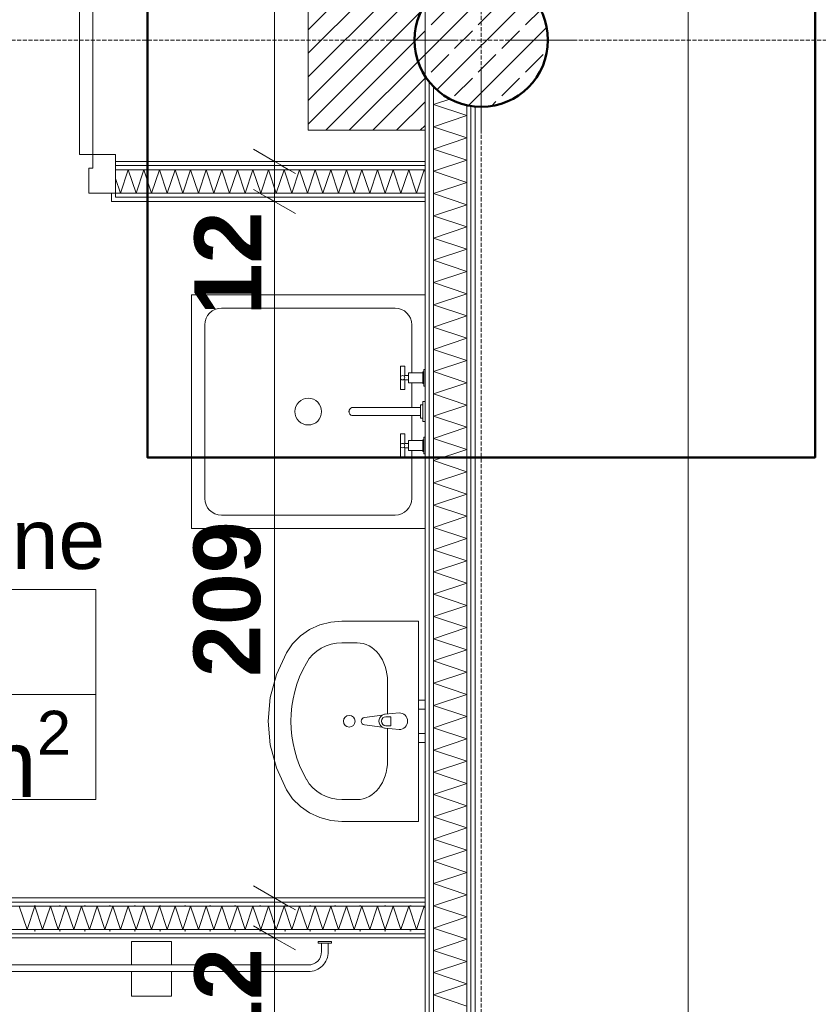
# Model space of a CAD drawing. Extents: x -7314 to 11761, y 144 to 9383.
# Tile 103 of 193: x 2291 to 2530, y 7498 to 7793. Entities that reach past the tile are written whole.
import ezdxf
from ezdxf.xclip import XClip

# ---------------------------------------------------------------- set-up
doc = ezdxf.new("R2010")
doc.units = 0
doc.header["$MEASUREMENT"] = 0
doc.header["$XCLIPFRAME"] = 0
doc.linetypes.add('Krawędzie ukryte', pattern=[68, 48, -20])
doc.linetypes.add('Wipeout_Contour', pattern=[20000, 0, -20000])
for name, color, linetype in [('FORMA - Arch 01 - 220-A Ściany', 7, 'Continuous'), ('FORMA - Arch 01 - 410-K Osie', 7, 'Continuous'), ('FORMA - Arch 01 - 440-K Słupy', 7, 'Continuous'), ('FORMA - Arch 01 - 540-I Ogrzewanie', 7, 'Continuous'), ('FORMA - Arch 02 - Strefy', 7, 'Continuous'), ('FORMA - Arch 04 - Wymiary ogólne', 7, 'Continuous'), ('FORMA - Arch 05 - inst elektryczne', 7, 'Continuous')]:
    doc.layers.add(name, color=color, linetype=linetype)
doc.styles.add('STYL_AUTOMATYCZNY_2', font='arial.ttf')
doc.styles.add('STYL_AUTOMATYCZNY_9', font='arial.ttf')
pattern_1 = [(0, (4185.3, -5972.398), (0, 7.5), [0, -7.5])]

# ---------------------------------------------------------------- blocks, each defined once
blk = doc.blocks.new('*X87')
at = {"layer": 'FORMA - Arch 01 - 220-A Ściany', "color": 7, "linetype": 'Continuous', "lineweight": 5, "ltscale": 0.025}
for p, q in [((2414.71, 7767.6), (2419.96, 7769.35)), ((2424.71, 7764.27), (2414.71, 7767.6)), ((2414.71, 7760.94), (2424.71, 7764.27)), ((2424.71, 7757.6), (2414.71, 7760.94)), ((2414.71, 7754.27), (2424.71, 7757.6)), ((2424.71, 7750.94), (2414.71, 7754.27)), ((2414.71, 7747.6), (2424.71, 7750.94)), ((2424.71, 7744.27), (2414.71, 7747.6)), ((2414.71, 7740.94), (2424.71, 7744.27)), ((2424.71, 7737.6), (2414.71, 7740.94)), ((2414.71, 7734.27), (2424.71, 7737.6)), ((2424.71, 7730.94), (2414.71, 7734.27)), ((2414.71, 7727.6), (2424.71, 7730.94)), ((2424.71, 7724.27), (2414.71, 7727.6)), ((2414.71, 7720.94), (2424.71, 7724.27)), ((2424.71, 7717.6), (2414.71, 7720.94)), ((2414.71, 7714.27), (2424.71, 7717.6)), ((2424.71, 7710.94), (2414.71, 7714.27)), ((2414.71, 7707.6), (2424.71, 7710.94)), ((2424.71, 7704.27), (2414.71, 7707.6)), ((2414.71, 7700.94), (2424.71, 7704.27)), ((2424.71, 7697.6), (2414.71, 7700.94)), ((2414.71, 7694.27), (2424.71, 7697.6)), ((2424.71, 7690.94), (2414.71, 7694.27)), ((2414.71, 7687.6), (2424.71, 7690.94)), ((2424.71, 7684.27), (2414.71, 7687.6)), ((2414.71, 7680.94), (2424.71, 7684.27)), ((2424.71, 7677.6), (2414.71, 7680.94)), ((2414.71, 7674.27), (2424.71, 7677.6)), ((2424.71, 7670.94), (2414.71, 7674.27)), ((2414.71, 7667.6), (2424.71, 7670.94)), ((2424.71, 7664.27), (2414.71, 7667.6)), ((2414.71, 7660.94), (2424.71, 7664.27)), ((2424.71, 7657.6), (2414.71, 7660.94)), ((2414.71, 7654.27), (2424.71, 7657.6)), ((2424.71, 7650.94), (2414.71, 7654.27)), ((2414.71, 7647.6), (2424.71, 7650.94)), ((2424.71, 7644.27), (2414.71, 7647.6)), ((2414.71, 7640.94), (2424.71, 7644.27)), ((2424.71, 7637.6), (2414.71, 7640.94)), ((2414.71, 7634.27), (2424.71, 7637.6)), ((2424.71, 7630.94), (2414.71, 7634.27)), ((2414.71, 7627.6), (2424.71, 7630.94)), ((2424.71, 7624.27), (2414.71, 7627.6)), ((2414.71, 7620.94), (2424.71, 7624.27)), ((2424.71, 7617.6), (2414.71, 7620.94)), ((2414.71, 7614.27), (2424.71, 7617.6)), ((2424.71, 7610.94), (2414.71, 7614.27)), ((2414.71, 7607.6), (2424.71, 7610.94)), ((2424.71, 7604.27), (2414.71, 7607.6)), ((2414.71, 7600.94), (2424.71, 7604.27)), ((2424.71, 7597.6), (2414.71, 7600.94)), ((2414.71, 7594.27), (2424.71, 7597.6)), ((2424.71, 7590.94), (2414.71, 7594.27)), ((2414.71, 7587.6), (2424.71, 7590.94)), ((2424.71, 7584.27), (2414.71, 7587.6)), ((2414.71, 7580.94), (2424.71, 7584.27)), ((2424.71, 7577.6), (2414.71, 7580.94)), ((2414.71, 7574.27), (2424.71, 7577.6)), ((2424.71, 7570.94), (2414.71, 7574.27)), ((2414.71, 7567.6), (2424.71, 7570.94)), ((2424.71, 7564.27), (2414.71, 7567.6)), ((2414.71, 7560.94), (2424.71, 7564.27)), ((2424.71, 7557.6), (2414.71, 7560.94)), ((2414.71, 7554.27), (2424.71, 7557.6)), ((2424.71, 7550.94), (2414.71, 7554.27)), ((2414.71, 7547.6), (2424.71, 7550.94)), ((2424.71, 7544.27), (2414.71, 7547.6)), ((2414.71, 7540.94), (2424.71, 7544.27)), ((2424.71, 7537.6), (2414.71, 7540.94)), ((2414.71, 7534.27), (2424.71, 7537.6)), ((2424.71, 7530.94), (2414.71, 7534.27)), ((2414.71, 7527.6), (2424.71, 7530.94)), ((2424.71, 7524.27), (2414.71, 7527.6)), ((2414.71, 7520.94), (2424.71, 7524.27)), ((2424.71, 7517.6), (2414.71, 7520.94)), ((2414.71, 7514.27), (2424.71, 7517.6)), ((2424.71, 7510.94), (2414.71, 7514.27)), ((2414.71, 7507.6), (2424.71, 7510.94)), ((2424.71, 7504.27), (2414.71, 7507.6)), ((2414.71, 7500.94), (2424.71, 7504.27)), ((2424.71, 7497.6), (2414.71, 7500.94))]:
    blk.add_line(p, q, dxfattribs=at)
blk = doc.blocks.new('*X112')
at = {"layer": 'FORMA - Arch 01 - 220-A Ściany', "color": 7, "linetype": 'Continuous', "lineweight": 5, "ltscale": 0.025}
for p, q in [((2320.97, 7741.08), (2323.3, 7748.08)), ((2323.3, 7748.08), (2325.63, 7741.08)), ((2325.63, 7741.08), (2327.97, 7748.08)), ((2327.97, 7748.08), (2330.3, 7741.08)), ((2330.3, 7741.08), (2332.63, 7748.08)), ((2332.63, 7748.08), (2334.97, 7741.08)), ((2334.97, 7741.08), (2337.3, 7748.08)), ((2337.3, 7748.08), (2339.63, 7741.08)), ((2339.63, 7741.08), (2341.97, 7748.08)), ((2341.97, 7748.08), (2344.3, 7741.08)), ((2344.3, 7741.08), (2346.63, 7748.08)), ((2346.63, 7748.08), (2348.97, 7741.08)), ((2348.97, 7741.08), (2351.3, 7748.08)), ((2351.3, 7748.08), (2353.63, 7741.08)), ((2353.63, 7741.08), (2355.97, 7748.08)), ((2355.97, 7748.08), (2358.3, 7741.08)), ((2358.3, 7741.08), (2360.63, 7748.08)), ((2360.63, 7748.08), (2362.97, 7741.08)), ((2362.97, 7741.08), (2365.3, 7748.08)), ((2365.3, 7748.08), (2367.63, 7741.08)), ((2367.63, 7741.08), (2369.97, 7748.08)), ((2369.97, 7748.08), (2372.3, 7741.08)), ((2372.3, 7741.08), (2374.63, 7748.08)), ((2374.63, 7748.08), (2376.97, 7741.08)), ((2376.97, 7741.08), (2379.3, 7748.08)), ((2379.3, 7748.08), (2381.63, 7741.08)), ((2381.63, 7741.08), (2383.97, 7748.08)), ((2383.97, 7748.08), (2386.3, 7741.08)), ((2386.3, 7741.08), (2388.63, 7748.08)), ((2388.63, 7748.08), (2390.97, 7741.08)), ((2390.97, 7741.08), (2393.3, 7748.08)), ((2393.3, 7748.08), (2395.63, 7741.08)), ((2395.63, 7741.08), (2397.97, 7748.08)), ((2397.97, 7748.08), (2400.3, 7741.08)), ((2400.3, 7741.08), (2402.63, 7748.08)), ((2402.63, 7748.08), (2404.97, 7741.08)), ((2404.97, 7741.08), (2407.3, 7748.08)), ((2407.3, 7748.08), (2409.63, 7741.08)), ((2409.63, 7741.08), (2411.97, 7748.08)), ((2411.97, 7748.08), (2412.21, 7747.35)), ((2319.51, 7745.45), (2320.97, 7741.08))]:
    blk.add_line(p, q, dxfattribs=at)
blk = doc.blocks.new('*X115')
at = {"layer": 'FORMA - Arch 01 - 220-A Ściany', "color": 7, "linetype": 'Continuous', "lineweight": 5, "ltscale": 0.025}
for p, q in [((2290.63, 7527.49), (2292.97, 7520.49)), ((2292.97, 7520.49), (2295.3, 7527.49)), ((2295.3, 7527.49), (2297.63, 7520.49)), ((2297.63, 7520.49), (2299.97, 7527.49)), ((2299.97, 7527.49), (2302.3, 7520.49)), ((2302.3, 7520.49), (2304.63, 7527.49)), ((2304.63, 7527.49), (2306.97, 7520.49)), ((2306.97, 7520.49), (2309.3, 7527.49)), ((2309.3, 7527.49), (2311.63, 7520.49)), ((2311.63, 7520.49), (2313.97, 7527.49)), ((2313.97, 7527.49), (2316.3, 7520.49)), ((2316.3, 7520.49), (2318.63, 7527.49)), ((2318.63, 7527.49), (2320.97, 7520.49)), ((2320.97, 7520.49), (2323.3, 7527.49)), ((2323.3, 7527.49), (2325.63, 7520.49)), ((2325.63, 7520.49), (2327.97, 7527.49)), ((2327.97, 7527.49), (2330.3, 7520.49)), ((2330.3, 7520.49), (2332.63, 7527.49)), ((2332.63, 7527.49), (2334.97, 7520.49)), ((2334.97, 7520.49), (2337.3, 7527.49)), ((2337.3, 7527.49), (2339.63, 7520.49)), ((2339.63, 7520.49), (2341.97, 7527.49)), ((2341.97, 7527.49), (2344.3, 7520.49)), ((2344.3, 7520.49), (2346.63, 7527.49)), ((2346.63, 7527.49), (2348.97, 7520.49)), ((2348.97, 7520.49), (2351.3, 7527.49)), ((2351.3, 7527.49), (2353.63, 7520.49)), ((2353.63, 7520.49), (2355.97, 7527.49)), ((2355.97, 7527.49), (2358.3, 7520.49)), ((2358.3, 7520.49), (2360.63, 7527.49)), ((2360.63, 7527.49), (2362.97, 7520.49)), ((2362.97, 7520.49), (2365.3, 7527.49)), ((2365.3, 7527.49), (2367.63, 7520.49)), ((2367.63, 7520.49), (2369.97, 7527.49)), ((2369.97, 7527.49), (2372.3, 7520.49)), ((2372.3, 7520.49), (2374.63, 7527.49)), ((2374.63, 7527.49), (2376.97, 7520.49)), ((2376.97, 7520.49), (2379.3, 7527.49)), ((2379.3, 7527.49), (2381.63, 7520.49)), ((2381.63, 7520.49), (2383.97, 7527.49)), ((2383.97, 7527.49), (2386.3, 7520.49)), ((2386.3, 7520.49), (2388.63, 7527.49)), ((2388.63, 7527.49), (2390.97, 7520.49)), ((2390.97, 7520.49), (2393.3, 7527.49)), ((2393.3, 7527.49), (2395.63, 7520.49)), ((2395.63, 7520.49), (2397.97, 7527.49)), ((2397.97, 7527.49), (2400.3, 7520.49)), ((2400.3, 7520.49), (2402.63, 7527.49)), ((2402.63, 7527.49), (2404.97, 7520.49)), ((2404.97, 7520.49), (2407.3, 7527.49)), ((2407.3, 7527.49), (2409.63, 7520.49)), ((2409.63, 7520.49), (2411.97, 7527.49)), ((2411.97, 7527.49), (2412.21, 7526.76))]:
    blk.add_line(p, q, dxfattribs=at)
blk = doc.blocks.new('Rysunek_1_1', base_point=(4185.3, -5972.4))
at = {"layer": 'FORMA - Arch 01 - 410-K Osie', "color": 7, "linetype": 'Krawędzie ukryte', "lineweight": 13, "ltscale": 0.025}
blk.add_line((2429.04, 5890.7), (2429.04, 8978.35), dxfattribs=at)
at = {"layer": 'FORMA - Arch 01 - 440-K Słupy', "color": 1, "linetype": 'Continuous', "lineweight": 13, "ltscale": 0.025}
for p, q in [((2437.04, 7786.9), (2457.04, 7786.9)), ((2429.04, 7778.9), (2429.04, 7758.9))]:
    blk.add_line(p, q, dxfattribs=at)
blk.add_point((2429.04, 7786.9), dxfattribs=at)
at = {"layer": 'FORMA - Arch 04 - Wymiary ogólne', "color": 154, "linetype": 'Continuous', "lineweight": 13, "ltscale": 0.025}
blk.add_line((2491, 6001.9), (2491, 8335.9), dxfattribs=at)
at = {"color": 254, "linetype": 'Wipeout_Contour', "lineweight": 0, "ltscale": 31483.163359}
blk.add_wipeout([(2425.96, 7767.38), (2425.96, 7206.41), (2427.21, 7206.61), (2427.21, 7767.19)], dxfattribs=at).dxf.layer = 'FORMA - Arch 01 - 220-A Ściany'
at = {"color": 254, "linetype": 'Wipeout_Contour', "lineweight": 0, "ltscale": 32564.192828}
blk.add_wipeout([(2033.1, 7750.58), (2412.21, 7750.58), (2412.21, 7908.64), (2033.1, 7908.64)], dxfattribs=at).dxf.layer = 'FORMA - Arch 02 - Strefy'
at = {"color": 254, "linetype": 'Wipeout_Contour', "lineweight": 0, "ltscale": 31813.568485}
blk.add_wipeout([(2033.1, 7529.99), (2412.21, 7529.99), (2412.21, 7738.58), (2033.1, 7738.58)], dxfattribs=at).dxf.layer = 'FORMA - Arch 02 - Strefy'
at = {"color": 254, "linetype": 'Wipeout_Contour', "lineweight": 0, "ltscale": 30941.52812}
blk.add_wipeout([(2412.21, 7295.79), (2412.21, 7517.99), (2033.1, 7517.99), (2033.1, 7295.79)], dxfattribs=at).dxf.layer = 'FORMA - Arch 02 - Strefy'
at = {"layer": 'FORMA - Arch 01 - 220-A Ściany', "linetype": 'Continuous', "lineweight": 5}
h = blk.add_hatch(dxfattribs=at)
h.set_pattern_fill('Gips_0001', style=0, pattern_type=2)
h.set_pattern_definition(pattern_1)
h.paths.add_polyline_path([(2425.96, 7767.38), (2425.96, 7206.41), (2427.21, 7206.61), (2427.21, 7767.19)])
at = {"layer": 'FORMA - Arch 05 - inst elektryczne', "linetype": 'Continuous', "lineweight": 15}
h = blk.add_hatch(dxfattribs=at)
h.set_pattern_fill('cegła_zwykła_gęsta_0001', color=211, style=0, pattern_type=2)
h.set_pattern_definition([(45, (4185.2997, -5972.398), (-3.5355339, 3.5355339), [])])
h.paths.add_polyline_path([(2412.21, 7759.88), (2412.21, 7909.88), (2377.21, 7909.88), (2377.21, 7759.88)])
at = {"layer": 'FORMA - Arch 01 - 220-A Ściany', "color": 7, "linetype": 'Continuous', "lineweight": 13, "ltscale": 0.025}
blk.add_arc((2312.71, 7752.58), 92.4, 90, 180, dxfattribs=at)
at = {"layer": 'FORMA - Arch 01 - 440-K Słupy', "color": 1, "linetype": 'Continuous', "lineweight": 13, "ltscale": 0.025}
blk.add_line((2421.04, 7786.9), (2401.04, 7786.9), dxfattribs=at)
at = {"layer": 'FORMA - Arch 02 - Strefy', "color": 7, "linetype": 'Continuous', "lineweight": 13, "ltscale": 0.025}
for p, q in [((2161.22, 7622.32), (2313.53, 7622.32)), ((2313.53, 7622.32), (2313.53, 7590.89)), ((2313.53, 7590.89), (2161.22, 7590.89)), ((2161.22, 7590.89), (2313.53, 7590.89)), ((2313.53, 7590.89), (2313.53, 7559.46)), ((2313.53, 7559.46), (2161.22, 7559.46))]:
    blk.add_line(p, q, dxfattribs=at)
at = {"layer": 'FORMA - Arch 05 - inst elektryczne', "color": 7, "linetype": 'Continuous', "lineweight": 13, "ltscale": 0.025, "flags": 128}
blk.add_lwpolyline([(2412.21, 7759.88), (2377.21, 7759.88), (2377.21, 7909.88), (2412.21, 7909.88)], close=True, dxfattribs=at)
at = {"color": 254, "linetype": 'Wipeout_Contour', "lineweight": 0, "ltscale": 47199.527639}
blk.add_wipeout([(2412.21, 7197.38), (2412.86, 7198.65), (2413.46, 7199.25), (2413.46, 7774.54), (2412.86, 7775.14), (2412.21, 7776.41)], dxfattribs=at).dxf.layer = 'FORMA - Arch 01 - 220-A Ściany'
at = {"color": 254, "linetype": 'Wipeout_Contour', "lineweight": 0, "ltscale": 31481.623149}
blk.add_wipeout([(2424.71, 7767.58), (2424.71, 7206.21), (2425.96, 7206.41), (2425.96, 7767.38)], dxfattribs=at).dxf.layer = 'FORMA - Arch 01 - 220-A Ściany'
at = {"layer": 'FORMA - Arch 01 - 220-A Ściany', "linetype": 'Continuous', "lineweight": 5}
h = blk.add_hatch(dxfattribs=at)
h.set_pattern_fill('Gips_0001', style=0, pattern_type=2)
h.set_pattern_definition(pattern_1)
h.paths.add_polyline_path([(2412.21, 7197.38), (2412.86, 7198.65), (2413.46, 7199.25), (2413.46, 7774.54), (2412.86, 7775.14), (2412.21, 7776.41)])
h = blk.add_hatch(dxfattribs=at)
h.set_pattern_fill('Gips_0001', style=0, pattern_type=2)
h.set_pattern_definition(pattern_1)
h.paths.add_polyline_path([(2424.71, 7767.58), (2424.71, 7206.21), (2425.96, 7206.41), (2425.96, 7767.38)])
at = {"layer": 'FORMA - Arch 01 - 220-A Ściany', "color": 7, "linetype": 'Continuous', "lineweight": 15, "ltscale": 0.025, "flags": 128}
blk.add_lwpolyline([(2427.21, 7206.61), (2427.21, 7767.19)], dxfattribs=at)
at = {"color": 254, "linetype": 'Wipeout_Contour', "lineweight": 0, "ltscale": 31467.856322}
blk.add_wipeout([(2414.71, 7773.29), (2413.46, 7774.54), (2413.46, 7199.25), (2414.71, 7200.5)], dxfattribs=at).dxf.layer = 'FORMA - Arch 01 - 220-A Ściany'
at = {"layer": 'FORMA - Arch 01 - 220-A Ściany', "linetype": 'Continuous', "lineweight": 5}
h = blk.add_hatch(dxfattribs=at)
h.set_pattern_fill('Gips_0001', style=0, pattern_type=2)
h.set_pattern_definition(pattern_1)
h.paths.add_polyline_path([(2414.71, 7773.29), (2413.46, 7774.54), (2413.46, 7199.25), (2414.71, 7200.5)])
at = {"layer": 'FORMA - Arch 01 - 220-A Ściany', "color": 7, "linetype": 'Continuous', "lineweight": 15, "ltscale": 0.025, "flags": 128}
blk.add_lwpolyline([(2412.21, 7776.41), (2412.21, 7197.38)], dxfattribs=at)
at = {"color": 254, "linetype": 'Wipeout_Contour', "lineweight": 0, "ltscale": 62949.876056}
blk.add_wipeout([(2414.71, 7773.29), (2414.71, 7200.5), (2417.28, 7203.08), (2422.86, 7205.92), (2424.71, 7206.21), (2424.71, 7767.58), (2422.86, 7767.88), (2417.28, 7770.72)], dxfattribs=at).dxf.layer = 'FORMA - Arch 01 - 220-A Ściany'
at = {"layer": 'FORMA - Arch 01 - 440-K Słupy', "linetype": 'Continuous', "lineweight": 5}
h = blk.add_hatch(dxfattribs=at)
h.set_pattern_fill('beton_zbrojony_gęsty_0001', style=0, pattern_type=2)
h.set_pattern_definition([(45, (4185.3, -5972.398), (-7.071068, 7.071068), []), (45, (4181.764, -5968.863), (-7.071068, 7.071068), [7.5, -2.5])])
h.paths.add_polyline_path([(2449.04, 7786.9, 0.414214), (2429.04, 7806.9, 0.414214), (2409.04, 7786.9, 0.414214), (2429.04, 7766.9, 0.414214)])
at = {"layer": 'FORMA - Arch 01 - 220-A Ściany', "color": 7, "linetype": 'Continuous', "lineweight": 13, "ltscale": 0.025}
for p, q in [((2413.46, 7774.54), (2413.46, 7199.25)), ((2414.71, 7773.29), (2414.71, 7200.5)), ((2424.71, 7206.21), (2424.71, 7767.58)), ((2425.96, 7206.41), (2425.96, 7767.38))]:
    blk.add_line(p, q, dxfattribs=at)
at = {"layer": 'FORMA - Arch 01 - 440-K Słupy', "color": 7, "linetype": 'Continuous', "lineweight": 25, "ltscale": 0.025, "flags": 128}
blk.add_lwpolyline([(2449.04, 7786.9, -0.414214), (2429.04, 7766.9, -0.414214), (2409.04, 7786.9, -0.414214), (2429.04, 7806.9, -0.414214)], format="xyb", close=True, dxfattribs=at)
at = {"color": 7, "linetype": 'Continuous', "lineweight": 13, "ltscale": 0.025}
blk.add_blockref('*X87', (0, 0), dxfattribs=at)
at = {"color": 254, "linetype": 'Wipeout_Contour', "lineweight": 0, "ltscale": 32412.611615}
blk.add_wipeout([(2319.51, 7750.58), (2319.51, 7749.33), (2412.21, 7749.33), (2412.21, 7750.58)], dxfattribs=at).dxf.layer = 'FORMA - Arch 01 - 220-A Ściany'
at = {"color": 254, "linetype": 'Wipeout_Contour', "lineweight": 0, "ltscale": 32371.488198}
blk.add_wipeout([(2319.51, 7738.58), (2412.21, 7738.58), (2412.21, 7739.83), (2319.51, 7739.83)], dxfattribs=at).dxf.layer = 'FORMA - Arch 01 - 220-A Ściany'
at = {"color": 254, "linetype": 'Wipeout_Contour', "lineweight": 0, "ltscale": 31410.719837}
blk.add_wipeout([(2412.21, 7529.99), (2033.1, 7529.99), (2033.1, 7528.74), (2412.21, 7528.74)], dxfattribs=at).dxf.layer = 'FORMA - Arch 01 - 220-A Ściany'
at = {"color": 254, "linetype": 'Wipeout_Contour', "lineweight": 0, "ltscale": 31369.490672}
blk.add_wipeout([(2033.1, 7517.99), (2412.21, 7517.99), (2412.21, 7519.24), (2033.1, 7519.24)], dxfattribs=at).dxf.layer = 'FORMA - Arch 01 - 220-A Ściany'
at = {"color": 254, "linetype": 'Wipeout_Contour', "lineweight": 0, "ltscale": 32141.568531}
blk.add_wipeout([(2342.21, 7640.62), (2412.21, 7640.62), (2412.21, 7710.62), (2342.21, 7710.62)], dxfattribs=at).dxf.layer = 'FORMA - Arch 01 - 540-I Ogrzewanie'
at = {"color": 254, "linetype": 'Wipeout_Contour', "lineweight": 0, "ltscale": 31847.183073}
blk.add_wipeout([(2410.21, 7586.55), (2412.21, 7586.55), (2412.21, 7589.25), (2410.21, 7589.25)], dxfattribs=at).dxf.layer = 'FORMA - Arch 01 - 540-I Ogrzewanie'
at = {"color": 254, "linetype": 'Wipeout_Contour', "lineweight": 0, "ltscale": 31809.063822}
blk.add_wipeout([(2410.21, 7576.55), (2412.21, 7576.55), (2412.21, 7579.25), (2410.21, 7579.25)], dxfattribs=at).dxf.layer = 'FORMA - Arch 01 - 540-I Ogrzewanie'
at = {"layer": 'FORMA - Arch 01 - 220-A Ściany', "linetype": 'Continuous', "lineweight": 5}
h = blk.add_hatch(dxfattribs=at)
h.set_pattern_fill('Gips_0001', style=0, pattern_type=2)
h.set_pattern_definition(pattern_1)
h.paths.add_polyline_path([(2319.51, 7750.58), (2319.51, 7749.33), (2412.21, 7749.33), (2412.21, 7750.58)])
h = blk.add_hatch(dxfattribs=at)
h.set_pattern_fill('Gips_0001', style=0, pattern_type=2)
h.set_pattern_definition(pattern_1)
h.paths.add_polyline_path([(2319.51, 7738.58), (2412.21, 7738.58), (2412.21, 7739.83), (2319.51, 7739.83)])
h = blk.add_hatch(dxfattribs=at)
h.set_pattern_fill('Gips_0001', style=0, pattern_type=2)
h.set_pattern_definition(pattern_1)
h.paths.add_polyline_path([(2412.21, 7529.99), (2033.1, 7529.99), (2033.1, 7528.74), (2412.21, 7528.74)])
h = blk.add_hatch(dxfattribs=at)
h.set_pattern_fill('Gips_0001', style=0, pattern_type=2)
h.set_pattern_definition(pattern_1)
h.paths.add_polyline_path([(2033.1, 7517.99), (2412.21, 7517.99), (2412.21, 7519.24), (2033.1, 7519.24)])
at = {"layer": 'FORMA - Arch 01 - 540-I Ogrzewanie', "color": 6, "linetype": 'Continuous', "lineweight": 15, "ltscale": 0.025}
for p, q in [((2403.21, 7706.62), (2351.21, 7706.62)), ((2346.21, 7701.62), (2346.21, 7649.62)), ((2408.21, 7649.62), (2408.21, 7701.62)), ((2351.21, 7644.62), (2403.21, 7644.62))]:
    blk.add_line(p, q, dxfattribs=at)
at = {"layer": 'FORMA - Arch 01 - 540-I Ogrzewanie', "color": 6, "linetype": 'Continuous', "lineweight": 15, "ltscale": 0.025, "flags": 128}
for points in [[(2342.21, 7640.62), (2342.21, 7710.62), (2412.21, 7710.62), (2412.21, 7640.62)], [(2410.21, 7586.55), (2410.21, 7589.25), (2412.21, 7589.25), (2412.21, 7586.55)], [(2410.21, 7576.55), (2410.21, 7579.25), (2412.21, 7579.25), (2412.21, 7576.55)]]:
    blk.add_lwpolyline(points, close=True, dxfattribs=at)
at = {"layer": 'FORMA - Arch 01 - 540-I Ogrzewanie', "color": 6, "linetype": 'Continuous', "lineweight": 15, "ltscale": 0.025}
blk.add_circle((2377.21, 7675.62), 4, dxfattribs=at)
for centre, start, end in [((2351.21, 7701.62), 90, 180), ((2403.21, 7701.62), 0, 90), ((2351.21, 7649.62), 180, 270), ((2403.21, 7649.62), 270, 0)]:
    blk.add_arc(centre, 5, start, end, dxfattribs=at)
at = {"layer": 'FORMA - Arch 04 - Wymiary ogólne', "color": 154, "linetype": 'Continuous', "lineweight": 13, "char_height": 20, "attachment_point": 7, "rotation": 90, "style": 'STYL_AUTOMATYCZNY_9'}
for s, insert, width in [('\\A1;{\\pql;\\fArial|b1|i0|c238|p0;\\W1.000000;12}', (2363.11, 7704.46), 30.509), ('\\A1;{\\pql;\\fArial|b1|i0|c238|p0;\\W1.000000;209}', (2363.11, 7596.15), 45.7634)]:
    blk.add_mtext(s, dxfattribs=dict(at, insert=insert, width=width))
at = {"color": 254, "linetype": 'Wipeout_Contour', "lineweight": 0, "ltscale": 32407.829573}
blk.add_wipeout([(2319.51, 7748.08), (2412.21, 7748.08), (2412.21, 7749.33), (2319.51, 7749.33)], dxfattribs=at).dxf.layer = 'FORMA - Arch 01 - 220-A Ściany'
at = {"color": 254, "linetype": 'Wipeout_Contour', "lineweight": 0, "ltscale": 32376.269741}
blk.add_wipeout([(2319.51, 7741.08), (2319.51, 7739.83), (2412.21, 7739.83), (2412.21, 7741.08)], dxfattribs=at).dxf.layer = 'FORMA - Arch 01 - 220-A Ściany'
at = {"color": 254, "linetype": 'Wipeout_Contour', "lineweight": 0, "ltscale": 31405.925504}
blk.add_wipeout([(2412.21, 7528.74), (2033.1, 7528.74), (2033.1, 7527.49), (2412.21, 7527.49)], dxfattribs=at).dxf.layer = 'FORMA - Arch 01 - 220-A Ściany'
at = {"color": 254, "linetype": 'Wipeout_Contour', "lineweight": 0, "ltscale": 31374.284517}
blk.add_wipeout([(2033.1, 7519.24), (2412.21, 7519.24), (2412.21, 7520.49), (2033.1, 7520.49)], dxfattribs=at).dxf.layer = 'FORMA - Arch 01 - 220-A Ściany'
at = {"color": 254, "linetype": 'Wipeout_Contour', "lineweight": 0, "ltscale": 161089.101792}
blk.add_wipeout([(2407.21, 7684.27), (2411.51, 7684.27), (2411.51, 7684.02), (2411.86, 7684.02), (2411.86, 7683.27), (2412.21, 7683.27), (2412.21, 7688.27), (2411.86, 7688.27), (2411.86, 7687.52), (2411.51, 7687.52), (2411.51, 7687.27), (2407.21, 7687.27), (2407.21, 7686.42), (2406.11, 7686.42), (2406.11, 7689.27), (2404.81, 7689.27), (2404.81, 7682.27), (2406.11, 7682.27), (2406.11, 7685.12), (2407.21, 7685.12)], dxfattribs=at).dxf.layer = 'FORMA - Arch 01 - 540-I Ogrzewanie'
at = {"color": 254, "linetype": 'Wipeout_Contour', "lineweight": 0, "ltscale": 64325.92406}
blk.add_wipeout([(2410.81, 7676.82), (2390.31, 7676.82), (2390.31, 7676.82), (2389.51, 7676.15), (2389.51, 7675.1), (2390.31, 7674.42), (2390.31, 7674.42), (2410.81, 7674.42)], dxfattribs=at).dxf.layer = 'FORMA - Arch 01 - 540-I Ogrzewanie'
at = {"color": 254, "linetype": 'Wipeout_Contour', "lineweight": 0, "ltscale": 160701.731794}
blk.add_wipeout([(2407.21, 7666.97), (2407.21, 7666.12), (2406.11, 7666.12), (2406.11, 7668.97), (2404.81, 7668.97), (2404.81, 7661.97), (2406.11, 7661.97), (2406.11, 7664.82), (2407.21, 7664.82), (2407.21, 7663.97), (2411.51, 7663.97), (2411.51, 7663.72), (2411.86, 7663.72), (2411.86, 7662.97), (2412.21, 7662.97), (2412.21, 7667.97), (2411.86, 7667.97), (2411.86, 7667.22), (2411.51, 7667.22), (2411.51, 7666.97)], dxfattribs=at).dxf.layer = 'FORMA - Arch 01 - 540-I Ogrzewanie'
at = {"color": 254, "linetype": 'Wipeout_Contour', "lineweight": 0, "ltscale": 166892.070302}
blk.add_wipeout([(2410.21, 7552.9), (2410.21, 7612.9), (2387.3, 7612.9), (2383.93, 7612.61), (2380.67, 7611.75), (2377.61, 7610.35), (2374.87, 7608.45), (2372.53, 7606.12), (2370.65, 7603.42), (2367.66, 7596.9), (2365.83, 7590), (2365.21, 7582.9), (2365.83, 7575.81), (2367.66, 7568.9), (2370.65, 7562.38), (2372.53, 7559.69), (2374.87, 7557.35), (2377.61, 7555.45), (2380.67, 7554.05), (2383.93, 7553.19), (2387.3, 7552.9)], dxfattribs=at).dxf.layer = 'FORMA - Arch 01 - 540-I Ogrzewanie'
at = {"layer": 'FORMA - Arch 01 - 220-A Ściany', "linetype": 'Continuous', "lineweight": 5}
h = blk.add_hatch(dxfattribs=at)
h.set_pattern_fill('Gips_0001', style=0, pattern_type=2)
h.set_pattern_definition(pattern_1)
h.paths.add_polyline_path([(2319.51, 7748.08), (2412.21, 7748.08), (2412.21, 7749.33), (2319.51, 7749.33)])
h = blk.add_hatch(dxfattribs=at)
h.set_pattern_fill('Gips_0001', style=0, pattern_type=2)
h.set_pattern_definition(pattern_1)
h.paths.add_polyline_path([(2319.51, 7741.08), (2319.51, 7739.83), (2412.21, 7739.83), (2412.21, 7741.08)])
h = blk.add_hatch(dxfattribs=at)
h.set_pattern_fill('Gips_0001', style=0, pattern_type=2)
h.set_pattern_definition(pattern_1)
h.paths.add_polyline_path([(2412.21, 7528.74), (2033.1, 7528.74), (2033.1, 7527.49), (2412.21, 7527.49)])
h = blk.add_hatch(dxfattribs=at)
h.set_pattern_fill('Gips_0001', style=0, pattern_type=2)
h.set_pattern_definition(pattern_1)
h.paths.add_polyline_path([(2033.1, 7519.24), (2412.21, 7519.24), (2412.21, 7520.49), (2033.1, 7520.49)])
at = {"layer": 'FORMA - Arch 01 - 220-A Ściany', "color": 7, "linetype": 'Continuous', "lineweight": 15, "ltscale": 0.025, "flags": 128}
for points in [[(2412.21, 7750.58), (2319.51, 7750.58)], [(2412.21, 7529.99), (2033.1, 7529.99)], [(2033.1, 7517.99), (2412.21, 7517.99)]]:
    blk.add_lwpolyline(points, dxfattribs=at)
at = {"layer": 'FORMA - Arch 01 - 540-I Ogrzewanie', "color": 6, "linetype": 'Continuous', "lineweight": 15, "ltscale": 0.025}
for p, q in [((2406.11, 7686.42), (2405.92, 7686.23)), ((2406.11, 7685.12), (2405.92, 7685.31)), ((2407.21, 7686.42), (2407.21, 7685.12)), ((2411.51, 7687.27), (2411.51, 7684.27)), ((2411.86, 7684.02), (2411.86, 7687.52)), ((2411.86, 7667.22), (2411.86, 7663.72)), ((2406.11, 7666.12), (2405.92, 7665.93)), ((2406.11, 7664.82), (2405.92, 7665.01)), ((2407.21, 7664.82), (2407.21, 7666.12)), ((2411.51, 7663.97), (2411.51, 7666.97)), ((2391.88, 7606.38), (2387.3, 7606.38)), ((2400.98, 7594.78), (2400.98, 7571.02)), ((2391.88, 7559.42), (2387.3, 7559.42))]:
    blk.add_line(p, q, dxfattribs=at)
at = {"layer": 'FORMA - Arch 01 - 540-I Ogrzewanie', "color": 6, "linetype": 'Continuous', "lineweight": 15, "ltscale": 0.025, "flags": 128}
for points in [[(2407.21, 7684.27), (2411.51, 7684.27), (2411.51, 7684.02), (2411.86, 7684.02), (2411.86, 7683.27), (2412.21, 7683.27), (2412.21, 7688.27), (2411.86, 7688.27), (2411.86, 7687.52), (2411.51, 7687.52), (2411.51, 7687.27), (2407.21, 7687.27), (2407.21, 7686.42), (2406.11, 7686.42), (2406.11, 7689.27), (2404.81, 7689.27), (2404.81, 7682.27), (2406.11, 7682.27), (2406.11, 7685.12), (2407.21, 7685.12)], [(2407.21, 7666.97), (2411.51, 7666.97), (2411.51, 7667.22), (2411.86, 7667.22), (2411.86, 7667.97), (2412.21, 7667.97), (2412.21, 7662.97), (2411.86, 7662.97), (2411.86, 7663.72), (2411.51, 7663.72), (2411.51, 7663.97), (2407.21, 7663.97), (2407.21, 7664.82), (2406.11, 7664.82), (2406.11, 7661.97), (2404.81, 7661.97), (2404.81, 7668.97), (2406.11, 7668.97), (2406.11, 7666.12), (2407.21, 7666.12)], [(2410.21, 7552.9), (2387.3, 7552.9), (2383.93, 7553.19), (2380.67, 7554.05), (2377.61, 7555.45), (2374.87, 7557.35), (2372.53, 7559.69), (2370.65, 7562.38), (2367.66, 7568.9), (2365.83, 7575.81), (2365.21, 7582.9), (2365.83, 7590), (2367.66, 7596.9), (2370.65, 7603.42), (2372.53, 7606.12), (2374.87, 7608.45), (2377.61, 7610.35), (2380.67, 7611.75), (2383.93, 7612.61), (2387.3, 7612.9), (2410.21, 7612.9)]]:
    blk.add_lwpolyline(points, close=True, dxfattribs=at)
blk.add_lwpolyline([(2410.81, 7676.82), (2410.81, 7674.42), (2390.31, 7674.42, -0.759247), (2390.31, 7676.82)], format="xyb", close=True, dxfattribs=at)
at = {"layer": 'FORMA - Arch 01 - 540-I Ogrzewanie', "color": 6, "linetype": 'Continuous', "lineweight": 15, "ltscale": 0.025}
for centre, radius in [((2405.46, 7685.77), 0.65), ((2405.46, 7665.47), 0.65), ((2389.5, 7582.9), 1.75)]:
    blk.add_circle(centre, radius, dxfattribs=at)
for centre, major_axis, ratio, start_param, end_param in [((2387.3, 7594.79), (12.12, 0), 0.956522, 1.570796, 2.644618), ((2391.88, 7594.77), (0, 11.61), 0.783646, 4.712389, 6.283185), ((2410.21, 7582.9), (38.18, 0), 0.956522, 2.644618, 3.638567), ((2391.88, 7571.03), (0, 11.61), 0.783646, 3.141593, 4.712389), ((2387.3, 7571.02), (12.12, 0), 0.956522, 3.638567, 4.712389)]:
    blk.add_ellipse(centre, major_axis=major_axis, ratio=ratio, start_param=start_param, end_param=end_param, dxfattribs=at)
at = {"layer": 'FORMA - Arch 04 - Wymiary ogólne', "color": 154, "linetype": 'Continuous', "lineweight": 13, "ltscale": 0.025}
for p, q in [((2367.11, 7750.58), (2367.11, 7908.64)), ((2376.49, 7750.58), (2357.74, 7750.58)), ((2376.49, 7738.58), (2357.74, 7738.58)), ((2367.11, 7529.99), (2367.11, 7738.58)), ((2376.49, 7529.99), (2357.74, 7529.99))]:
    blk.add_line(p, q, dxfattribs=at)
at = {"color": 254, "linetype": 'Wipeout_Contour', "lineweight": 0, "ltscale": 32392.049345}
blk.add_wipeout([(2319.51, 7748.08), (2319.51, 7741.08), (2412.21, 7741.08), (2412.21, 7748.08)], dxfattribs=at).dxf.layer = 'FORMA - Arch 01 - 220-A Ściany'
at = {"color": 254, "linetype": 'Wipeout_Contour', "lineweight": 0, "ltscale": 31390.104706}
blk.add_wipeout([(2412.21, 7527.49), (2033.1, 7527.49), (2033.1, 7520.49), (2412.21, 7520.49)], dxfattribs=at).dxf.layer = 'FORMA - Arch 01 - 220-A Ściany'
at = {"color": 254, "linetype": 'Wipeout_Contour', "lineweight": 0, "ltscale": 32181.705753}
blk.add_wipeout([(2410.81, 7673.62), (2411.51, 7673.62), (2411.51, 7677.62), (2410.81, 7677.62)], dxfattribs=at).dxf.layer = 'FORMA - Arch 01 - 540-I Ogrzewanie'
at = {"color": 254, "linetype": 'Wipeout_Contour', "lineweight": 0, "ltscale": 174977.816451}
blk.add_wipeout([(2404.48, 7580.4), (2404.48, 7580.4), (2406.25, 7581.13), (2406.98, 7582.9), (2406.25, 7584.67), (2404.48, 7585.4), (2404.48, 7585.4), (2400.28, 7585), (2400.28, 7585), (2399.33, 7584.67), (2399.33, 7584.67), (2394.04, 7584.01), (2394.04, 7584.01), (2393.34, 7583.64), (2393.06, 7582.9), (2393.34, 7582.16), (2394.04, 7581.79), (2394.04, 7581.79), (2399.33, 7581.13), (2399.33, 7581.13), (2400.28, 7580.8), (2400.28, 7580.8)], dxfattribs=at).dxf.layer = 'FORMA - Arch 01 - 540-I Ogrzewanie'
at = {"color": 254, "linetype": 'Wipeout_Contour', "lineweight": 0, "ltscale": 31448.009162}
blk.add_wipeout([(2324.21, 7500.59), (2336.21, 7500.59), (2336.21, 7516.89), (2324.21, 7516.89)], dxfattribs=at).dxf.layer = 'FORMA - Arch 01 - 540-I Ogrzewanie'
at = {"layer": 'FORMA - Arch 01 - 220-A Ściany', "color": 7, "linetype": 'Continuous', "lineweight": 15, "ltscale": 0.025}
for p, q in [((2319.51, 7749.33), (2319.51, 7750.58)), ((2319.51, 7748.08), (2319.51, 7749.33))]:
    blk.add_line(p, q, dxfattribs=at)
at = {"layer": 'FORMA - Arch 01 - 220-A Ściany', "color": 7, "linetype": 'Continuous', "lineweight": 13, "ltscale": 0.025}
for p, q in [((2412.21, 7749.33), (2319.51, 7749.33)), ((2412.21, 7748.08), (2319.51, 7748.08)), ((2412.21, 7528.74), (2033.1, 7528.74)), ((2412.21, 7527.49), (2033.1, 7527.49)), ((2033.1, 7520.49), (2412.21, 7520.49)), ((2033.1, 7519.24), (2412.21, 7519.24))]:
    blk.add_line(p, q, dxfattribs=at)
at = {"layer": 'FORMA - Arch 01 - 220-A Ściany', "color": 7, "linetype": 'Continuous', "lineweight": 15, "ltscale": 0.025, "flags": 128}
for points in [[(2412.21, 7750.58), (2412.21, 7749.33)], [(2412.21, 7749.33), (2412.21, 7748.08)], [(2412.21, 7748.08), (2412.21, 7741.08)], [(2412.21, 7741.08), (2412.21, 7739.83)], [(2412.21, 7739.83), (2412.21, 7738.58)], [(2412.21, 7529.99), (2412.21, 7528.74)], [(2412.21, 7528.74), (2412.21, 7527.49)], [(2412.21, 7527.49), (2412.21, 7520.49)], [(2412.21, 7520.49), (2412.21, 7519.24)], [(2412.21, 7519.24), (2412.21, 7517.99)]]:
    blk.add_lwpolyline(points, dxfattribs=at)
at = {"layer": 'FORMA - Arch 01 - 540-I Ogrzewanie', "color": 6, "linetype": 'Continuous', "lineweight": 15, "ltscale": 0.025}
for p, q in [((2401.99, 7584.26), (2400.5, 7584.26)), ((2401.99, 7581.54), (2401.99, 7584.26)), ((2400.5, 7581.54), (2401.99, 7581.54))]:
    blk.add_line(p, q, dxfattribs=at)
at = {"layer": 'FORMA - Arch 01 - 540-I Ogrzewanie', "color": 6, "linetype": 'Continuous', "lineweight": 15, "ltscale": 0.025, "flags": 128}
for points in [[(2410.81, 7673.62), (2410.81, 7677.62), (2411.51, 7677.62), (2411.51, 7673.62)], [(2324.21, 7500.59), (2324.21, 7516.89), (2336.21, 7516.89), (2336.21, 7500.59)]]:
    blk.add_lwpolyline(points, close=True, dxfattribs=at)
blk.add_lwpolyline([(2404.48, 7580.4), (2400.28, 7580.8, -0.12102), (2399.33, 7581.13), (2394.04, 7581.79, -0.882566), (2394.04, 7584.01), (2399.33, 7584.67, -0.12102), (2400.28, 7585), (2404.48, 7585.4, -1)], format="xyb", close=True, dxfattribs=at)
at = {"layer": 'FORMA - Arch 01 - 540-I Ogrzewanie', "color": 6, "linetype": 'Continuous', "lineweight": 15, "ltscale": 0.025}
for centre, radius, start, end in [((2400.47, 7582.9), 2.11, 122.771, 237.229), ((2400.5, 7582.9), 1.36, 90, 270)]:
    blk.add_arc(centre, radius, start, end, dxfattribs=at)
at = {"layer": 'FORMA - Arch 04 - Wymiary ogólne', "color": 154, "linetype": 'Continuous', "lineweight": 13, "ltscale": 0.025}
for p, q in [((2360.86, 7754.19), (2373.36, 7746.97)), ((2367.11, 7738.58), (2367.11, 7750.58)), ((2360.86, 7742.19), (2373.36, 7734.97)), ((2360.86, 7533.6), (2373.36, 7526.38))]:
    blk.add_line(p, q, dxfattribs=at)
at = {"color": 7, "linetype": 'Continuous', "lineweight": 13, "ltscale": 0.025}
for name in ['*X112', '*X115']:
    blk.add_blockref(name, (0, 0), dxfattribs=at)
at = {"color": 254, "linetype": 'Wipeout_Contour', "lineweight": 0, "ltscale": 40398.746439}
blk.add_wipeout([(2319.51, 7738.58), (2319.51, 7739.83), (2319.51, 7741.08), (2318.26, 7741.08), (2318.26, 7738.58)], dxfattribs=at).dxf.layer = 'FORMA - Arch 01 - 220-A Ściany'
at = {"color": 254, "linetype": 'Wipeout_Contour', "lineweight": 0, "ltscale": 32182.545046}
blk.add_wipeout([(2411.51, 7672.62), (2412.21, 7672.62), (2412.21, 7678.62), (2411.51, 7678.62)], dxfattribs=at).dxf.layer = 'FORMA - Arch 01 - 540-I Ogrzewanie'
at = {"color": 254, "linetype": 'Wipeout_Contour', "lineweight": 0, "ltscale": 251718.387315}
blk.add_wipeout([(2384.21, 7516.89), (2380.21, 7516.89), (2380.21, 7516.39), (2381.21, 7516.39), (2381.21, 7513.89), (2381.21, 7513.89), (2380.04, 7511.06), (2377.21, 7509.89), (2377.21, 7509.89), (2281.21, 7509.89), (2281.21, 7509.89), (2278.38, 7511.06), (2277.21, 7513.89), (2277.21, 7513.89), (2277.21, 7516.39), (2278.21, 7516.39), (2278.21, 7516.89), (2274.21, 7516.89), (2274.21, 7516.39), (2275.21, 7516.39), (2275.21, 7513.89), (2275.21, 7513.89), (2276.97, 7509.65), (2281.21, 7507.89), (2281.21, 7507.89), (2377.21, 7507.89), (2377.21, 7507.89), (2381.45, 7509.65), (2383.21, 7513.89), (2383.21, 7513.89), (2383.21, 7516.39), (2384.21, 7516.39)], dxfattribs=at).dxf.layer = 'FORMA - Arch 01 - 540-I Ogrzewanie'
at = {"layer": 'FORMA - Arch 01 - 220-A Ściany', "linetype": 'Continuous', "lineweight": 5}
h = blk.add_hatch(dxfattribs=at)
h.set_pattern_fill('Gips_0001', style=0, pattern_type=2)
h.set_pattern_definition(pattern_1)
h.paths.add_polyline_path([(2319.51, 7738.58), (2319.51, 7739.83), (2319.51, 7741.08), (2318.26, 7741.08), (2318.26, 7738.58)])
at = {"layer": 'FORMA - Arch 01 - 220-A Ściany', "color": 7, "linetype": 'Continuous', "lineweight": 15, "ltscale": 0.025}
for p, q in [((2319.51, 7741.08), (2319.51, 7748.08)), ((2318.26, 7741.08), (2318.26, 7738.58)), ((2319.51, 7741.08), (2318.26, 7741.08)), ((2319.51, 7738.58), (2318.26, 7738.58)), ((2319.51, 7738.58), (2318.26, 7738.58))]:
    blk.add_line(p, q, dxfattribs=at)
at = {"layer": 'FORMA - Arch 01 - 220-A Ściany', "color": 7, "linetype": 'Continuous', "lineweight": 13, "ltscale": 0.025}
for p, q in [((2319.51, 7741.08), (2412.21, 7741.08)), ((2319.51, 7739.83), (2319.51, 7741.08)), ((2319.51, 7739.83), (2412.21, 7739.83))]:
    blk.add_line(p, q, dxfattribs=at)
at = {"layer": 'FORMA - Arch 01 - 220-A Ściany', "color": 7, "linetype": 'Continuous', "lineweight": 15, "ltscale": 0.025, "flags": 128}
blk.add_lwpolyline([(2319.51, 7738.58), (2412.21, 7738.58)], dxfattribs=at)
at = {"layer": 'FORMA - Arch 01 - 540-I Ogrzewanie', "color": 6, "linetype": 'Continuous', "lineweight": 15, "ltscale": 0.025}
blk.add_line((2383.21, 7516.39), (2381.21, 7516.39), dxfattribs=at)
at = {"layer": 'FORMA - Arch 01 - 540-I Ogrzewanie', "color": 6, "linetype": 'Continuous', "lineweight": 15, "ltscale": 0.025, "flags": 128}
blk.add_lwpolyline([(2411.51, 7672.62), (2411.51, 7678.62), (2412.21, 7678.62), (2412.21, 7672.62)], close=True, dxfattribs=at)
blk.add_lwpolyline([(2384.21, 7516.89), (2380.21, 7516.89), (2380.21, 7516.39), (2381.21, 7516.39), (2381.21, 7513.89, -0.414214), (2377.21, 7509.89), (2281.21, 7509.89, -0.414214), (2277.21, 7513.89), (2277.21, 7516.39), (2278.21, 7516.39), (2278.21, 7516.89), (2274.21, 7516.89), (2274.21, 7516.39), (2275.21, 7516.39), (2275.21, 7513.89, 0.414214), (2281.21, 7507.89), (2377.21, 7507.89, 0.414214), (2383.21, 7513.89), (2383.21, 7516.39), (2384.21, 7516.39)], format="xyb", close=True, dxfattribs=at)
at = {"layer": 'FORMA - Arch 04 - Wymiary ogólne', "color": 154, "linetype": 'Continuous', "lineweight": 13, "ltscale": 0.025}
for p, q in [((2367.11, 7517.99), (2367.11, 7529.99)), ((2360.86, 7521.6), (2373.36, 7514.38)), ((2376.49, 7517.99), (2357.74, 7517.99)), ((2367.11, 7295.79), (2367.11, 7517.99))]:
    blk.add_line(p, q, dxfattribs=at)
at = {"layer": 'FORMA - Arch 02 - Strefy', "color": 7, "linetype": 'Continuous', "lineweight": 13, "attachment_point": 1, "style": 'STYL_AUTOMATYCZNY_2'}
for s, insert, char_height in [('\\A1;{\\pql;\\pt0,460;\\fArial|b0|i0|c238|p0;\\W1.000000;pom. socjalne\\fArial|b0|i0|c238|p0;\\W1.000000;\\A1{\\H.66x;\\S^  ;}\\fArial|b0|i0|c238|p0;\\W1.000000;\\fArial|b0|i0|c238|p0;\\W1.000000;\\A1{\\H.66x;\\S^  ;}}', (2161.22, 7646.49), 18), ('\\A1;{\\pql;\\pt0,460;\\fArial|b0|i0|c238|p0;\\W1.000000;A: 7,91\\fArial|b0|i0|c238|p0;\\W1.000000;\\A1{\\H.66x;\\S^  ;}\\fArial|b0|i0|c238|p0;\\W1.000000; m\\fArial|b0|i0|c238|p0;\\W1.000000;\\A1{\\H.66x;\\S2^  ;}}', (2171.22, 7586.03), 20)]:
    blk.add_mtext(s, dxfattribs=dict(at, insert=insert, char_height=char_height))
at = {"layer": 'FORMA - Arch 04 - Wymiary ogólne', "color": 154, "linetype": 'Continuous', "lineweight": 13, "insert": (2363.11, 7483.87), "char_height": 20, "width": 30.509, "attachment_point": 7, "rotation": 90, "style": 'STYL_AUTOMATYCZNY_9'}
blk.add_mtext('\\A1;{\\pql;\\fArial|b1|i0|c238|p0;\\W1.000000;12}', dxfattribs=at)
at = {"color": 254, "linetype": 'Wipeout_Contour', "lineweight": 0, "ltscale": 48515.130414}
blk.add_wipeout([(2319.51, 7741.08), (2319.51, 7752.58), (2312.71, 7752.58), (2312.71, 7748.58), (2311.51, 7748.58), (2311.51, 7741.08)], dxfattribs=at).dxf.layer = 'FORMA - Arch 01 - 220-A Ściany'
at = {"layer": 'FORMA - Arch 01 - 220-A Ściany', "color": 7, "linetype": 'Continuous', "lineweight": 15, "ltscale": 0.025}
for p, q in [((2319.51, 7741.08), (2319.51, 7752.58)), ((2319.51, 7749.33), (2319.51, 7750.58)), ((2319.51, 7749.33), (2319.51, 7750.58)), ((2312.71, 7748.58), (2311.51, 7748.58)), ((2311.51, 7748.58), (2311.51, 7741.08)), ((2319.51, 7748.08), (2319.51, 7749.33)), ((2319.51, 7748.08), (2319.51, 7749.33)), ((2319.51, 7741.08), (2319.51, 7748.08)), ((2319.51, 7741.08), (2319.51, 7748.08)), ((2311.51, 7741.08), (2319.51, 7741.08)), ((2318.26, 7741.08), (2318.26, 7738.58))]:
    blk.add_line(p, q, dxfattribs=at)
at = {"color": 254, "linetype": 'Wipeout_Contour', "lineweight": 0, "ltscale": 32535.654245}
blk.add_wipeout([(2312.71, 7844.98), (2308.71, 7844.98), (2308.71, 7752.58), (2312.71, 7752.58)], dxfattribs=at).dxf.layer = 'FORMA - Arch 01 - 220-A Ściany'
at = {"layer": 'FORMA - Arch 01 - 220-A Ściany', "color": 7, "linetype": 'Continuous', "lineweight": 13, "ltscale": 0.025}
for p, q in [((2308.71, 7752.58), (2308.71, 7844.98)), ((2312.71, 7844.98), (2312.71, 7752.58)), ((2312.71, 7752.58), (2308.71, 7752.58))]:
    blk.add_line(p, q, dxfattribs=at)
at = {"layer": 'FORMA - Arch 01 - 220-A Ściany', "color": 7, "linetype": 'Continuous', "lineweight": 15, "ltscale": 0.025}
for p, q in [((2319.51, 7752.58), (2312.71, 7752.58)), ((2312.71, 7752.58), (2312.71, 7748.58))]:
    blk.add_line(p, q, dxfattribs=at)
at = {"layer": 'FORMA - Arch 01 - 410-K Osie', "color": 7, "linetype": 'Krawędzie ukryte', "lineweight": 13, "ltscale": 0.025}
blk.add_line((2631.22, 7786.9), (587.6, 7786.9), dxfattribs=at)
at = {"layer": 'FORMA - Arch 02 - Strefy', "color": 7, "linetype": 'Continuous', "lineweight": 13, "char_height": 20, "attachment_point": 1, "style": 'STYL_AUTOMATYCZNY_2'}
for s, insert in [('\\A1;{\\pql;\\pt0,460;\\fArial|b0|i0|c238|p0;\\W1.000000;04.1\\fArial|b0|i0|c238|p0;\\W1.000000;\\A1{\\H.66x;\\S^  ;}\\fArial|b0|i0|c238|p0;\\W1.000000;\\fArial|b0|i0|c238|p0;\\W1.000000;\\A1{\\H.66x;\\S^  ;}}', (2225.41, 7864.04)), ('\\A1;{\\pql;\\pt0,460;\\fArial|b0|i0|c238|p0;\\W1.000000;A: 5,99\\fArial|b0|i0|c238|p0;\\W1.000000;\\A1{\\H.66x;\\S^  ;}\\fArial|b0|i0|c238|p0;\\W1.000000; m\\fArial|b0|i0|c238|p0;\\W1.000000;\\A1{\\H.66x;\\S2^  ;}}', (2225.41, 7832.32))]:
    blk.add_mtext(s, dxfattribs=dict(at, insert=insert))

msp = doc.modelspace()

# ---------------------------------------------------------------- block references
at = {"lineweight": 20}
ref = msp.add_blockref('Rysunek_1_1', (4185.29965, -5972.39804), dxfattribs=at)
XClip(ref).set_block_clipping_path([(254.0251470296, 246.5573808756), (9689.7973583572, 9358.9497337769)])

# ---------------------------------------------------------------- next in the draw order: linework, layer by layer
at = {"lineweight": 50}
msp.add_lwpolyline([(2529.04055, 7911.8969), (2529.04055, 7661.8969), (2329.04055, 7661.8969), (2329.04055, 7911.8969), (2529.04055, 7911.8969)], dxfattribs=at)
msp.add_circle((2429.04064, 7786.89683), 20, dxfattribs=at)

doc.saveas('drawing.dxf')
